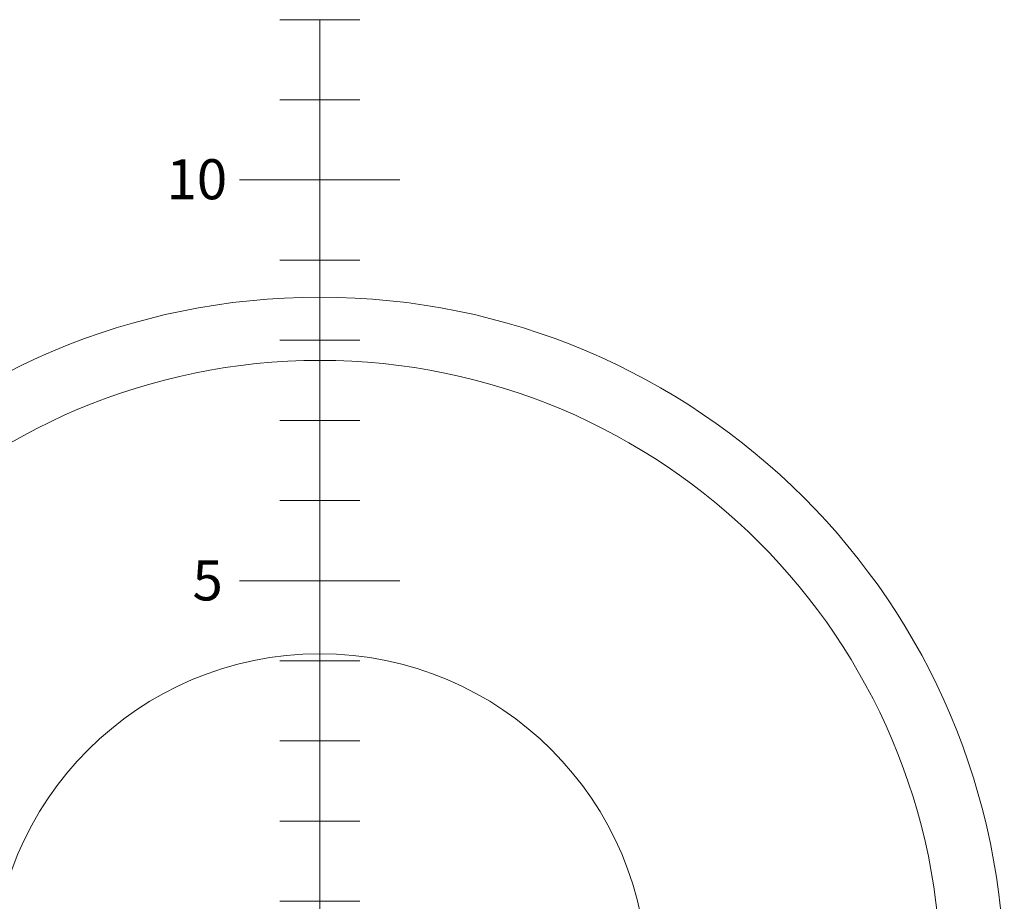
# Model space of a CAD drawing. Header units: metres. Extents: x -173 to 224, y -295 to 41.
# Tile 8 of 41: x -44 to -32, y -7 to 4. Entities that reach past the tile are written whole.
import ezdxf

# ---------------------------------------------------------------- set-up
doc = ezdxf.new("R2010")
doc.units = ezdxf.units.M
doc.layers.add('X-XX-AL-T50', color=7, linetype='Continuous', lineweight=50)
doc.layers.add('X-XX-AL-VERWIJZING-G', color=7, linetype='Continuous', lineweight=18)
doc.styles.add('NLCS-ISO-M100-T50', font='NLCS-ISO.ttf', dxfattribs={"height": 0.5})

# ---------------------------------------------------------------- blocks, each defined once
blk = doc.blocks.new('radius vuilnisauto')
at = {"layer": 'X-XX-AL-VERWIJZING-G', "flags": 128}
for points in [[(-0.5, 12), (0.5, 12)], [(0, 12), (0, -12)], [(-0.5, 11), (0.5, 11)], [(1, 10), (-1, 10)], [(-0.5, 9), (0.5, 9)], [(-0.5, 8), (0.5, 8)], [(-0.5, 7), (0.5, 7)], [(-0.5, 6), (0.5, 6)], [(1, 5), (-1, 5)], [(-0.5, 4), (0.5, 4)], [(-0.5, 3), (0.5, 3)], [(-0.5, 2), (0.5, 2)], [(-0.5, 1), (0.5, 1)]]:
    blk.add_lwpolyline(points, dxfattribs=at)
at = {"layer": 'X-XX-AL-VERWIJZING-G', "color": 160}
blk.add_circle((0, 0), 8.538, dxfattribs=at)
at = {"layer": 'X-XX-AL-VERWIJZING-G'}
for radius in [7.748, 4.087]:
    blk.add_circle((0, 0), radius, dxfattribs=at)
at = {"layer": 'X-XX-AL-T50', "char_height": 0.5, "attachment_point": 1, "style": 'NLCS-ISO-M100-T50'}
for s, width, insert in [('10', 0.555, (-1.912, 10.259)), ('5', 0.305, (-1.588, 5.254))]:
    blk.add_mtext_dynamic_manual_height_columns(s, width=width, gutter_width=2.5, heights=[0], dxfattribs=dict(at, insert=insert))

msp = doc.modelspace()

# ---------------------------------------------------------------- block references
at = {"layer": 'X-XX-AL-T50'}
msp.add_blockref('radius vuilnisauto', (-40.405, -7.863), dxfattribs=at)

doc.saveas('drawing.dxf')
